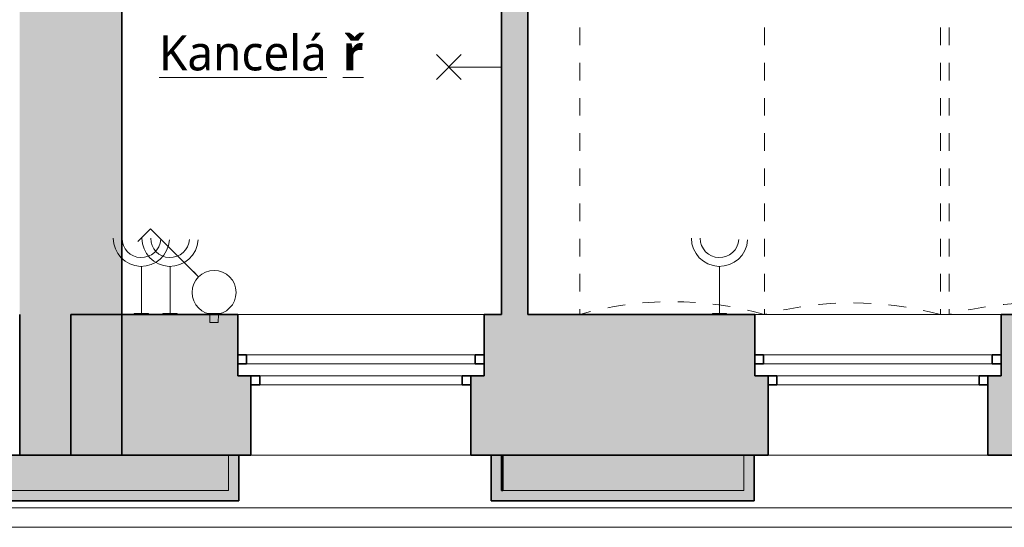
# Model space of a CAD drawing. Header units: metres. Extents: x -0.3 to 46.2, y -4.9 to 27.9.
# Tile 10 of 18: x 21.8 to 27.4, y 0.1 to 3. Entities that reach past the tile are written whole.
import ezdxf

# ---------------------------------------------------------------- set-up
doc = ezdxf.new("R2010")
doc.units = ezdxf.units.M
doc.linetypes.add('AV - Cerch_ 1 tecka 4mm', pattern=[0.006, 0.004, -0.001, 0, -0.001])
doc.layers.add('AV-MISTNOSTI', color=5, linetype='Continuous', lineweight=5, true_color=0x0000ff)
doc.layers.add('AV-TEXTY', color=5, linetype='Continuous', lineweight=13, true_color=0x0000ff)
doc.layers.add('AV-SRAFY', color=7, linetype='Continuous', lineweight=35)
doc.layers.add('AV-STAVBA', color=7, linetype='Continuous', lineweight=18)
doc.styles.add('Trebuchet MS_B', font='trebuc.ttf', dxfattribs={"height": 0.2})

# ---------------------------------------------------------------- blocks, each defined once
blk = doc.blocks.new('GM_Void_valená klenba - GM_Void_valená klenba-1557060-1NP')
at = {"layer": 'AV-STAVBA', "color": 254, "linetype": 'AV - Cerch_ 1 tecka 4mm', "lineweight": 13, "true_color": 0xcccccc}
for p, q in [((-0.525, 3.115), (-0.525, -3.115)), ((-0.525, 3.115), (0.525, 3.115)), ((0.525, 3.115), (0.525, -3.115)), ((-0.525, -3.115), (0.525, -3.115))]:
    blk.add_line(p, q, dxfattribs=at)
for centre, start, end in [((0, 4.9722), 254.2155, 285.7845), ((0, -4.9722), 74.2155, 105.7845)]:
    blk.add_arc(centre, 1.93, start, end, dxfattribs=at)
blk = doc.blocks.new('GM_Void_valená klenba - GM_Void_valená klenba-1557061-1NP')
at = {"layer": 'AV-STAVBA', "color": 254, "linetype": 'AV - Cerch_ 1 tecka 4mm', "lineweight": 13, "true_color": 0xcccccc}
for p, q in [((-0.5, 3.115), (-0.5, -3.115)), ((-0.5, 3.115), (0.5, 3.115)), ((0.5, 3.115), (0.5, -3.115)), ((-0.5, -3.115), (0.5, -3.115))]:
    blk.add_line(p, q, dxfattribs=at)
for centre, start, end in [((0, 4.9791), 254.9853, 285.0147), ((0, -4.9791), 74.9853, 105.0147)]:
    blk.add_arc(centre, 1.93, start, end, dxfattribs=at)
blk = doc.blocks.new('Zdobná fasáda 1NP - Zdobná fasáda 1NP-1554848-1NP')
at = {"layer": 'AV-STAVBA', "true_color": 0xcccccc}
for points in [[(21.5598, 0.2882), (23.0714, 0.2882), (23.0714, 0.5482), (23.0114, 0.5482), (23.0114, 0.3482), (21.6198, 0.3482), (21.6198, 0.5482), (21.5598, 0.5482), (21.5598, 0.4021)], [(25.6123, 0.2882), (26.0014, 0.2882), (26.0014, 0.5482), (25.9414, 0.5482), (25.9414, 0.3482), (24.5648, 0.3482), (24.5648, 0.5482), (24.5048, 0.5482), (24.5048, 0.2882)]]:
    blk.add_hatch(color=254, dxfattribs=at).paths.add_polyline_path(points)
at = {"layer": 'AV-STAVBA', "color": 254, "lineweight": 35, "true_color": 0xcccccc}
for p, q in [((23.0714, 0.5482), (23.0114, 0.5482)), ((23.0714, 0.2882), (23.0714, 0.5482)), ((24.5648, 0.5482), (24.5048, 0.5482)), ((24.5048, 0.5482), (24.5048, 0.2882)), ((24.5648, 0.3482), (24.5648, 0.5482)), ((26.0014, 0.5482), (25.9414, 0.5482)), ((26.0014, 0.2882), (26.0014, 0.5482)), ((24.5714, 0.3482), (24.5648, 0.3482)), ((21.5598, 0.2882), (23.0714, 0.2882)), ((24.5048, 0.2882), (26.0014, 0.2882))]:
    blk.add_line(p, q, dxfattribs=at)
at = {"layer": 'AV-STAVBA', "color": 254, "true_color": 0xcccccc}
for p, q in [((23.0114, 0.5482), (23.0114, 0.3482)), ((25.9414, 0.5482), (25.9414, 0.3482)), ((23.0114, 0.3482), (21.6198, 0.3482)), ((25.9414, 0.3482), (24.5714, 0.3482)), ((33.9191, 0.2482), (21.4748, 0.2482)), ((33.8298, 0.1382), (21.3648, 0.1382))]:
    blk.add_line(p, q, dxfattribs=at)
blk = doc.blocks.new('WI_2-1_dvojité_bez středního sloupku_vnější půlkruhové nadpraží - 1250x-1564289-1NP')
at = {"layer": 'AV-STAVBA', "color": 254, "linetype": 'AV - Cerch_ 1 tecka 4mm', "lineweight": 13, "true_color": 0xcccccc}
for p, q in [((0.7, 0.4), (-0.7, 0.4)), ((0.625, 0.4), (-0.625, 0.4)), ((-0.625, 0.4), (0.625, 0.4)), ((0.7, -0.4), (-0.7, -0.4)), ((-0.7, -0.4), (0.7, -0.4)), ((0.625, -0.4), (-0.625, -0.4))]:
    blk.add_line(p, q, dxfattribs=at)
at = {"layer": 'AV-STAVBA', "color": 254, "lineweight": 35, "true_color": 0xcccccc}
for p, q in [((-0.575, 0), (-0.625, 0)), ((-0.625, 0), (-0.625, -0.05)), ((-0.575, -0.05), (-0.575, 0)), ((-0.625, -0.05), (-0.575, -0.05)), ((0.625, 0), (0.575, 0)), ((0.575, 0), (0.575, -0.05)), ((0.575, -0.05), (0.625, -0.05)), ((0.625, -0.05), (0.625, 0)), ((-0.7, -0.17), (-0.7, -0.12)), ((-0.7, -0.12), (-0.65, -0.12)), ((-0.65, -0.12), (-0.65, -0.17)), ((0.65, -0.17), (0.65, -0.12)), ((0.65, -0.12), (0.7, -0.12)), ((0.7, -0.12), (0.7, -0.17)), ((-0.65, -0.17), (-0.7, -0.17)), ((0.7, -0.17), (0.65, -0.17))]:
    blk.add_line(p, q, dxfattribs=at)
at = {"layer": 'AV-STAVBA', "color": 254, "true_color": 0xcccccc}
for p, q in [((-0.625, -0.05), (-0.625, 0)), ((-0.625, 0), (0.625, 0)), ((-0.575, 0), (0.031, 0)), ((-0.575, -0.05), (-0.575, 0)), ((0.575, -0.05), (0.575, 0)), ((0.625, -0.05), (0.625, 0)), ((-0.625, -0.05), (0.625, -0.05)), ((0.031, -0.05), (-0.575, -0.05)), ((0.031, 0), (0.575, 0)), ((0.575, -0.05), (0.031, -0.05)), ((-0.7, -0.12), (-0.7, -0.17)), ((-0.7, -0.12), (0.7, -0.12)), ((0.031, -0.12), (-0.65, -0.12)), ((-0.65, -0.12), (-0.65, -0.17)), ((0.65, -0.12), (0.031, -0.12)), ((0.65, -0.12), (0.65, -0.17)), ((0.7, -0.12), (0.7, -0.17)), ((-0.7, -0.17), (0.7, -0.17)), ((-0.65, -0.17), (0.031, -0.17)), ((0.031, -0.17), (0.65, -0.17))]:
    blk.add_line(p, q, dxfattribs=at)
blk = doc.blocks.new('GM_Nika_obdélníková - 1400x1050-1564292-1NP')
at = {"layer": 'AV-STAVBA', "color": 254, "linetype": 'AV - Cerch_ 1 tecka 4mm', "true_color": 0xcccccc}
blk.add_line((-0.7, 0.4), (0.7, 0.4), dxfattribs=at)
blk = doc.blocks.new('D0089 - 1514 - OÚPSŘ_Benešova_rvt-1-1NP')
at = {"layer": 'AV-SRAFY', "lineweight": 18, "true_color": 0xcccccc}
h = blk.add_hatch(color=254, dxfattribs=at)
h.paths.add_polyline_path([(22.4048, 1.3482), (22.4048, 4.0882), (21.8248, 4.0882), (21.8248, 1.3482)])
h.paths.add_polyline_path([(21.8248, 5.9882), (22.4048, 5.9882), (22.4048, 8.5282), (21.8248, 8.5282), (21.8248, 6.7202)])
h = blk.add_hatch(color=254, dxfattribs=at)
h.paths.add_polyline_path([(24.5648, 1.3482), (24.7148, 1.3482), (24.7148, 4.1932), (24.5648, 4.193), (24.5648, 2.3878)])
h.paths.add_polyline_path([(24.7148, 5.7432), (24.7148, 5.9882), (24.5648, 5.9882), (24.5648, 5.7432)])
h = blk.add_hatch(color=254, dxfattribs=at)
h.paths.add_polyline_path([(17.4848, 0.5482), (17.6648, 0.5482), (17.6648, 1.3482), (17.1148, 1.3482), (17.1148, 0.5482)])
h.paths.add_polyline_path([(21.8248, 0.5482), (22.4048, 0.5482), (22.4048, 1.3482), (21.8248, 1.3482), (21.8248, 0.5827)])
h = blk.add_hatch(color=254, dxfattribs=at)
h.paths.add_polyline_path([(31.9598, 0.5482), (31.9598, 0.9982), (31.8848, 0.9982), (31.8848, 1.3482), (30.3448, 1.3482), (30.3448, 0.9982), (30.2698, 0.9982), (30.2698, 0.5482), (31.708, 0.5482)])
h.paths.add_polyline_path([(33.7399, 0.5482), (34.0048, 0.5482), (34.0048, 1.3482), (33.2848, 1.3482), (33.2848, 0.9982), (33.2098, 0.9982), (33.2098, 0.5482)])
h.paths.add_polyline_path([(29.0198, 0.5482), (29.0198, 0.9982), (28.9448, 0.9982), (28.9448, 1.3482), (27.4048, 1.3482), (27.4048, 0.9982), (27.3298, 0.9982), (27.3298, 0.5482), (27.6442, 0.5482)])
h.paths.add_polyline_path([(22.1148, 0.5482), (23.1398, 0.5482), (23.1398, 0.9982), (23.0648, 0.9982), (23.0648, 1.3482), (22.1148, 1.3482), (22.1148, 0.9437)])
h.paths.add_polyline_path([(25.6123, 0.5482), (26.0798, 0.5482), (26.0798, 0.9982), (26.0048, 0.9982), (26.0048, 1.3482), (24.4648, 1.3482), (24.4648, 0.9982), (24.3898, 0.9982), (24.3898, 0.5482)])
h = blk.add_hatch(color=254, dxfattribs=at)
h.paths.add_polyline_path([(27.5014, 0.3482), (28.8614, 0.3482), (28.8614, 0.5482), (27.5014, 0.5482)])
h.paths.add_polyline_path([(34.0048, 0.3482), (34.0048, 0.5482), (33.3614, 0.5482), (33.3614, 0.3482), (33.9791, 0.3482)])
h.paths.add_polyline_path([(21.8025, 0.3482), (23.0114, 0.3482), (23.0114, 0.5482), (21.6198, 0.5482), (21.6198, 0.3482)])
h.paths.add_polyline_path([(31.708, 0.3482), (31.8014, 0.3482), (31.8014, 0.5482), (30.4214, 0.5482), (30.4214, 0.3482)])
h.paths.add_polyline_path([(24.5714, 0.3482), (25.9414, 0.3482), (25.9414, 0.5482), (24.5714, 0.5482)])
at = {"layer": 'AV-STAVBA', "color": 254, "lineweight": 35, "true_color": 0xcccccc}
for p, q in [((22.4048, 1.3482), (22.4048, 3.9382)), ((24.7148, 1.3482), (24.7148, 3.9332)), ((24.5648, 3.6382), (24.5648, 1.3482)), ((21.8248, 1.3482), (21.8248, 0.5482)), ((23.0648, 1.3482), (22.1148, 1.3482)), ((22.1148, 1.3482), (22.1148, 0.5482)), ((22.4048, 0.5482), (22.4048, 1.3482)), ((23.0648, 1.1182), (23.0648, 1.3482)), ((24.5648, 1.3482), (24.4648, 1.3482)), ((24.4648, 1.3482), (24.4648, 1.1182)), ((26.0048, 1.3482), (24.7148, 1.3482)), ((26.0048, 1.1182), (26.0048, 1.3482)), ((28.9448, 1.3482), (27.4048, 1.3482)), ((27.4048, 1.3482), (27.4048, 1.1182)), ((23.0648, 0.9982), (23.0648, 1.0682)), ((24.4648, 1.0682), (24.4648, 0.9982)), ((26.0048, 0.9982), (26.0048, 1.0682)), ((27.4048, 1.0682), (27.4048, 0.9982)), ((23.1398, 0.9982), (23.0648, 0.9982)), ((23.1398, 0.5482), (23.1398, 0.9982)), ((24.4648, 0.9982), (24.3898, 0.9982)), ((24.3898, 0.9982), (24.3898, 0.5482)), ((26.0798, 0.9982), (26.0048, 0.9982)), ((26.0798, 0.5482), (26.0798, 0.9982)), ((27.4048, 0.9982), (27.3298, 0.9982)), ((27.3298, 0.9982), (27.3298, 0.5482)), ((23.0114, 0.5482), (21.6198, 0.5482)), ((21.8248, 0.5482), (22.4048, 0.5482)), ((22.1148, 0.5482), (23.1398, 0.5482)), ((24.3898, 0.5482), (26.0798, 0.5482)), ((25.9414, 0.5482), (24.5714, 0.5482)), ((24.5714, 0.5482), (24.5714, 0.3482)), ((27.3298, 0.5482), (29.0198, 0.5482))]:
    blk.add_line(p, q, dxfattribs=at)
at = {"layer": 'AV-STAVBA', "color": 254, "true_color": 0xcccccc}
for p, q in [((23.0648, 1.3482), (24.4648, 1.3482)), ((26.0048, 1.3482), (27.4048, 1.3482)), ((23.0114, 0.3482), (23.0114, 0.5482)), ((23.1398, 0.5482), (24.3898, 0.5482)), ((24.3898, 0.5482), (23.1398, 0.5482)), ((25.9414, 0.3482), (25.9414, 0.5482)), ((26.0798, 0.5482), (27.3298, 0.5482)), ((27.3298, 0.5482), (26.0798, 0.5482)), ((21.6198, 0.3482), (23.0114, 0.3482)), ((24.5714, 0.3482), (25.9414, 0.3482)), ((33.9191, 0.2482), (21.8248, 0.2482))]:
    blk.add_line(p, q, dxfattribs=at)
at = {"layer": 'AV-STAVBA', "color": 254, "lineweight": 18, "true_color": 0xcccccc}
for name, p in [('GM_Void_valená klenba - GM_Void_valená klenba-1557060-1NP', (25.5348, 4.4632)), ('GM_Void_valená klenba - GM_Void_valená klenba-1557061-1NP', (26.5598, 4.4632)), ('GM_Void_valená klenba - GM_Void_valená klenba-1557061-1NP', (27.6098, 4.4632)), ('GM_Nika_obdélníková - 1400x1050-1564292-1NP', (23.7648, 0.9482)), ('GM_Nika_obdélníková - 1400x1050-1564292-1NP', (26.7048, 0.9482)), ('Zdobná fasáda 1NP - Zdobná fasáda 1NP-1554848-1NP', (0, 0))]:
    blk.add_blockref(name, p, dxfattribs=at)
at = {"layer": 'AV-STAVBA', "color": 254, "lineweight": 18, "true_color": 0xcccccc, "rotation": 180}
for p in [(23.7648, 0.9482), (26.7048, 0.9482)]:
    blk.add_blockref('WI_2-1_dvojité_bez středního sloupku_vnější půlkruhové nadpraží - 1250x-1564289-1NP', p, dxfattribs=at)
blk = doc.blocks.new('EF_Vypínač - Jednoklapka-V4-1NP')
at = {"layer": 'AV-STAVBA'}
for p, q in [((5.0099, 13.7562), (5.0487, 13.7791)), ((5.0487, 13.7791), (5.0731, 13.7378)), ((4.9975, 13.7674), (5.0018, 13.77)), ((5.0382, 13.6986), (4.9975, 13.7674)), ((5.0018, 13.77), (5.0425, 13.7011)), ((5.0026, 13.7588), (5.0331, 13.7072)), ((5.0331, 13.7072), (5.0026, 13.7588)), ((5.0731, 13.7378), (5.0344, 13.7149)), ((5.0425, 13.7011), (5.0382, 13.6986))]:
    blk.add_line(p, q, dxfattribs=at)
blk = doc.blocks.new('EF_Zásuvka - Dvojzásuvka-V11-1NP')
at = {"layer": 'AV-STAVBA'}
for p, q in [((38.7251, 1.3532), (38.8051, 1.3532)), ((38.7251, 1.3482), (38.7251, 1.3532)), ((38.7351, 1.3532), (38.7951, 1.3532)), ((38.7951, 1.3532), (38.7351, 1.3532)), ((38.7351, 1.3532), (38.7951, 1.3532)), ((38.7951, 1.3532), (38.7351, 1.3532)), ((38.7901, 1.3532), (38.7401, 1.3532)), ((38.7901, 1.3532), (38.7401, 1.3532)), ((38.7832, 1.3532), (38.7451, 1.3532)), ((38.7832, 1.3532), (38.7451, 1.3532)), ((38.7832, 1.3532), (38.7451, 1.3532)), ((38.7832, 1.3532), (38.7451, 1.3532)), ((38.7526, 1.3532), (38.7564, 1.3532)), ((38.7526, 1.3532), (38.7564, 1.3532)), ((38.754, 1.3532), (38.7577, 1.3532)), ((38.754, 1.3532), (38.7577, 1.3532)), ((38.7664, 1.3532), (38.7626, 1.3532)), ((38.7664, 1.3532), (38.7626, 1.3532)), ((38.7714, 1.3532), (38.7676, 1.3532)), ((38.7714, 1.3532), (38.7676, 1.3532)), ((38.7751, 1.3532), (38.7713, 1.3532)), ((38.7751, 1.3532), (38.7713, 1.3532)), ((38.7764, 1.3532), (38.7726, 1.3532)), ((38.7764, 1.3532), (38.7726, 1.3532)), ((38.8051, 1.3532), (38.8051, 1.3482))]:
    blk.add_line(p, q, dxfattribs=at)
blk = doc.blocks.new('LF_kulový vrchlík - 80_200-890111-1NP')
at = {"layer": 'AV-STAVBA', "color": 5, "true_color": 0x0000ff}
for p, q in [((0.6441, 24.3721), (0.7855, 24.5135)), ((0.6441, 24.5135), (0.7855, 24.3721)), ((0.4164, 24.4428), (0.7148, 24.4428))]:
    blk.add_line(p, q, dxfattribs=at)

msp = doc.modelspace()

# ---------------------------------------------------------------- linework, layer by layer
at = {"layer": 'AV-TEXTY', "lineweight": 5}
for p, q in [((22.5692, 1.8342), (22.4973, 1.7623)), ((22.8419, 1.5616), (22.5692, 1.8342)), ((22.5166, 1.6214), (22.5166, 1.3482)), ((22.6797, 1.6214), (22.6797, 1.3482)), ((22.8419, 1.5616), (22.8122, 1.5913)), ((25.8039, 1.6214), (25.8039, 1.3482))]:
    msp.add_line(p, q, dxfattribs=at)
msp.add_circle((22.9302, 1.4732), 0.125, dxfattribs=at)
for centre, radius in [((22.5166, 1.7814), 0.16), ((22.5166, 1.7814), 0.11), ((22.6797, 1.7814), 0.16), ((22.6797, 1.7814), 0.11), ((25.8039, 1.7814), 0.16), ((25.8039, 1.7814), 0.11)]:
    msp.add_arc(centre, radius, 180, 356.4105, dxfattribs=at)

# ---------------------------------------------------------------- block references
at = {"lineweight": 5}
msp.add_blockref('D0089 - 1514 - OÚPSŘ_Benešova_rvt-1-1NP', (0, 0), dxfattribs=at)
at = {"layer": 'AV-STAVBA', "color": 5, "true_color": 0x0000ff, "rotation": 180}
msp.add_blockref('LF_kulový vrchlík - 80_200-890111-1NP', (24.9796, 27.1968), dxfattribs=at)
at = {"layer": 'AV-STAVBA'}
for p in [(-16.2486, 0), (-16.0855, 0), (-12.9613, 0)]:
    msp.add_blockref('EF_Zásuvka - Dvojzásuvka-V11-1NP', p, dxfattribs=at)
at = {"layer": 'AV-STAVBA', "rotation": 239.3729245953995}
msp.add_blockref('EF_Vypínač - Jednoklapka-V4-1NP', (13.6693, 12.6673), dxfattribs=at)

# ---------------------------------------------------------------- texts
at = {"layer": 'AV-MISTNOSTI', "char_height": 0.2, "attachment_point": 1, "style": 'Trebuchet MS_B'}
for s, insert, width in [('\\LKancelá', (22.6171, 2.9352), 1.266666), ('\\L\\fTrebuchet MS|b1|i0|c238|p34|;\\Lř', (23.6622, 2.9352), 0.144304)]:
    msp.add_mtext(s, dxfattribs=dict(at, insert=insert, width=width))

doc.saveas('drawing.dxf')
